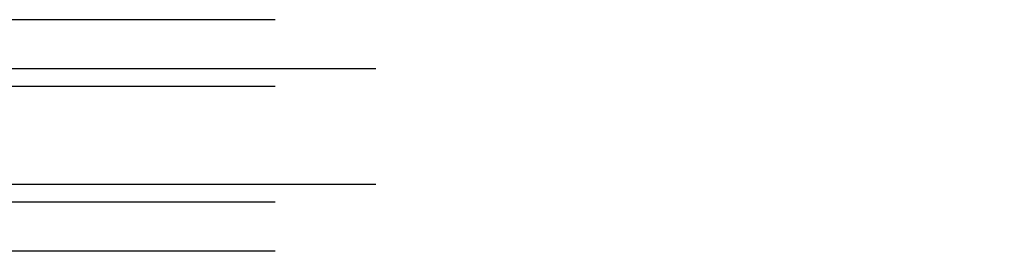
# Model space of a CAD drawing. Header units: inches. Extents: x 0 to 283, y 0 to 183.
# Tile 54 of 116: x 101.771 to 102.993, y 132.646 to 132.933. Entities that reach past the tile are written whole.
import ezdxf

# ---------------------------------------------------------------- set-up
doc = ezdxf.new("R2010")
doc.units = ezdxf.units.IN
doc.header["$LTSCALE"] = 15.583333
doc.header["$MEASUREMENT"] = 0
doc.linetypes.add('HIDDEN', pattern=[0.2, 0.1, -0.1])
doc.layers.add('DEFAULT_2', color=8, linetype='HIDDEN')

msp = doc.modelspace()

# ---------------------------------------------------------------- linework, layer by layer
at = {"layer": 'DEFAULT_2', "color": 8, "linetype": 'HIDDEN'}
for p, q in [((139.4878, 132.9334), (61.9878, 132.9334)), ((139.6128, 132.8724), (61.8628, 132.8724)), ((139.4878, 132.8507), (61.9878, 132.8507)), ((139.6128, 132.7287), (61.8628, 132.7287)), ((139.4878, 132.7069), (61.9878, 132.7069)), ((139.4878, 132.6459), (61.9878, 132.6459))]:
    msp.add_line(p, q, dxfattribs=at)

doc.saveas('drawing.dxf')
